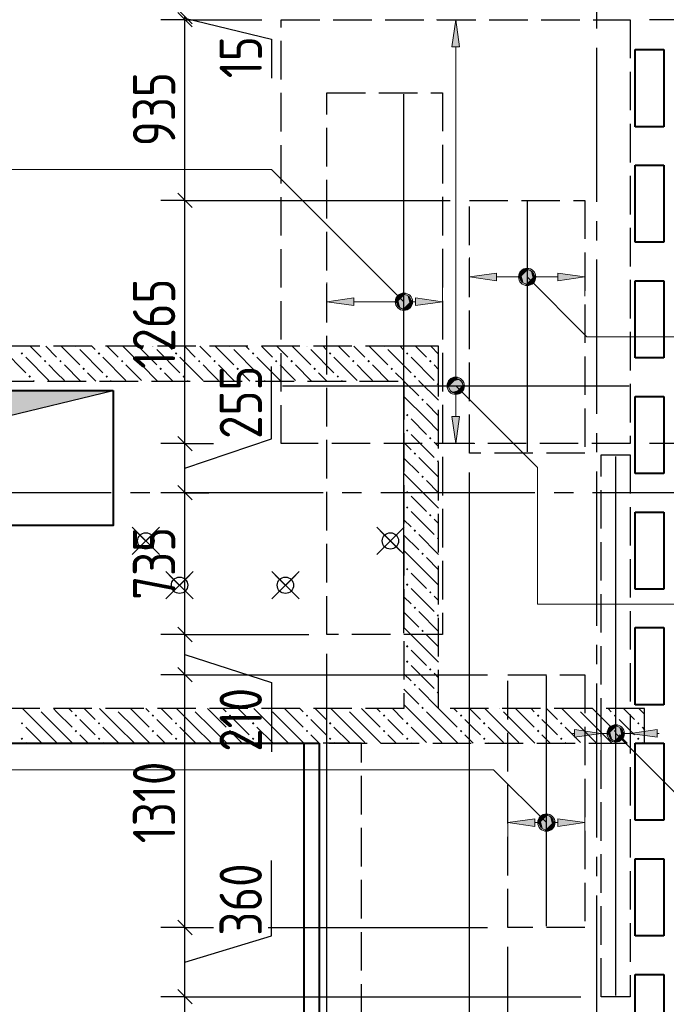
# Model space of a CAD drawing. Header units: millimetres. Extents: x 40580 to 1168286, y -220995 to 81020.
# Tile 191 of 194: x 522224 to 525581, y -95387 to -90277. Entities that reach past the tile are written whole.
import ezdxf

# ---------------------------------------------------------------- set-up
doc = ezdxf.new("R2010")
doc.units = ezdxf.units.MM
for name, pattern in [('______2', [270, 200, -70]), ('______5', [1100, 800, -100, 100, -100]), ('CENTER', [2, 1.25, -0.25, 0.25, -0.25])]:
    doc.linetypes.add(name, pattern=pattern)
for name, color, linetype, lineweight in [('Standard', 7, 'Continuous', 25), ('ДОП Верх по Х', 7, 'Continuous', 25), ('ОСИ', 7, 'CENTER', 15), ('Основная', 7, 'Continuous', 40), ('Позиционная метка номер позиции', 7, 'Continuous', 13), ('Примечания', 7, 'Continuous', 13), ('Размерная линия_ общее', 7, 'Continuous', 25)]:
    doc.layers.add(name, color=color, linetype=linetype, lineweight=lineweight)
for name, color, linetype in [('ЖБ Балка Вышележаща', 7, 'Continuous'), ('Тонкие', 7, 'Continuous'), ('ФВ-2', 7, 'Continuous')]:
    doc.layers.add(name, color=color, linetype=linetype)
doc.layers.add('ЖБ Балка Нижележащая', color=7, linetype='______2', true_color=0x656565)
doc.layers.add('ЖБ Стена верхний уровень', color=7, linetype='______2', true_color=0x656565)
doc.styles.add('GOST 2.304-81', font='txt')

msp = doc.modelspace()

# ---------------------------------------------------------------- hatches: boundary and pattern name
at = {"layer": 'ДОП Верх по Х', "linetype": 'Continuous', "lineweight": 13, "transparency": 33554687}
for points in [[(524507.8, -90417.1), (524487.8, -90277.1), (524467.8, -90417.1)], [(524826.6, -91593), (524840.1, -91644), (524840.1, -91579.5)], [(524840.1, -91579.5), (524858.8, -91649.3), (524858.8, -91574.3)], [(524840.1, -91579.5), (524840.1, -91644), (524858.8, -91649.3)], [(524858.8, -91574.3), (524858.8, -91649.3), (524877.6, -91644)], [(524858.8, -91574.3), (524877.6, -91644), (524877.6, -91579.5)], [(524877.6, -91579.5), (524877.6, -91644), (524891.1, -91630.5)], [(524877.6, -91579.5), (524891.1, -91630.5), (524891.1, -91593)], [(524826.6, -91630.5), (524826.6, -91593), (524821.3, -91611.8)], [(524826.6, -91593), (524826.6, -91630.5), (524840.1, -91644)], [(524891.1, -91593), (524891.1, -91630.5), (524896.3, -91611.8)], [(525018.8, -91631.8), (525158.8, -91611.8), (525018.8, -91591.8)], [(524186.6, -91759.1), (524186.6, -91721.6), (524181.3, -91740.4)], [(524186.6, -91721.6), (524200.1, -91772.6), (524200.1, -91708.1)], [(524186.6, -91721.6), (524186.6, -91759.1), (524200.1, -91772.6)], [(524200.1, -91708.1), (524218.8, -91777.9), (524218.8, -91702.9)], [(524200.1, -91708.1), (524200.1, -91772.6), (524218.8, -91777.9)], [(524218.8, -91702.9), (524218.8, -91777.9), (524237.6, -91772.6)], [(524218.8, -91702.9), (524237.6, -91772.6), (524237.6, -91708.1)], [(524237.6, -91708.1), (524237.6, -91772.6), (524251.1, -91759.1)], [(524237.6, -91708.1), (524251.1, -91759.1), (524251.1, -91721.6)], [(524251.1, -91721.6), (524251.1, -91759.1), (524256.3, -91740.4)], [(524278.8, -91760.4), (524418.8, -91740.4), (524278.8, -91720.4)], [(524455.6, -92158.4), (524520.1, -92158.4), (524506.6, -92144.9)], [(524455.6, -92158.4), (524506.6, -92144.9), (524469.1, -92144.9)], [(524469.1, -92144.9), (524506.6, -92144.9), (524487.8, -92139.6)], [(524450.3, -92177.1), (524525.3, -92177.1), (524520.1, -92158.4)], [(524450.3, -92177.1), (524520.1, -92158.4), (524455.6, -92158.4)], [(524455.6, -92195.9), (524525.3, -92177.1), (524450.3, -92177.1)], [(524455.6, -92195.9), (524520.1, -92195.9), (524525.3, -92177.1)], [(524469.1, -92209.4), (524520.1, -92195.9), (524455.6, -92195.9)], [(524469.1, -92209.4), (524506.6, -92209.4), (524520.1, -92195.9)], [(524506.6, -92209.4), (524469.1, -92209.4), (524487.8, -92214.6)], [(525103.8, -94001.1), (525243.8, -93981.1), (525103.8, -93961.1)], [(525286.6, -93999.8), (525286.6, -93962.3), (525281.3, -93981.1)], [(525286.6, -93962.3), (525300.1, -94013.3), (525300.1, -93948.8)], [(525286.6, -93962.3), (525286.6, -93999.8), (525300.1, -94013.3)], [(525300.1, -93948.8), (525318.8, -94018.6), (525318.8, -93943.6)], [(525300.1, -93948.8), (525300.1, -94013.3), (525318.8, -94018.6)], [(525318.8, -93943.6), (525318.8, -94018.6), (525337.6, -94013.3)], [(525318.8, -93943.6), (525337.6, -94013.3), (525337.6, -93948.8)], [(525337.6, -93948.8), (525337.6, -94013.3), (525351.1, -93999.8)], [(525337.6, -93948.8), (525351.1, -93999.8), (525351.1, -93962.3)], [(525351.1, -93962.3), (525351.1, -93999.8), (525356.3, -93981.1)], [(524926.6, -94462.8), (524926.6, -94425.3), (524921.3, -94444)], [(524926.6, -94425.3), (524940.1, -94476.3), (524940.1, -94411.8)], [(524926.6, -94425.3), (524926.6, -94462.8), (524940.1, -94476.3)], [(524940.1, -94411.8), (524958.8, -94481.5), (524958.8, -94406.5)], [(524940.1, -94411.8), (524940.1, -94476.3), (524958.8, -94481.5)], [(524958.8, -94406.5), (524958.8, -94481.5), (524977.6, -94476.3)], [(524958.8, -94406.5), (524977.6, -94476.3), (524977.6, -94411.8)], [(524977.6, -94411.8), (524977.6, -94476.3), (524991.1, -94462.8)], [(524977.6, -94411.8), (524991.1, -94462.8), (524991.1, -94425.3)], [(524991.1, -94425.3), (524991.1, -94462.8), (524996.3, -94444)], [(525018.8, -94464), (525158.8, -94444), (525018.8, -94424)]]:
    msp.add_hatch(color=7, dxfattribs=at).paths.add_polyline_path(points)
for points in [[(524698.8, -91631.8), (524558.8, -91611.8), (524698.8, -91591.8)], [(523958.8, -91760.4), (523818.8, -91740.4), (523958.8, -91720.4)], [(524507.8, -92337.1), (524487.8, -92477.1), (524467.8, -92337.1)], [(525533.8, -94001.1), (525393.8, -93981.1), (525533.8, -93961.1)], [(524898.8, -94464), (524758.8, -94444), (524898.8, -94424)]]:
    msp.add_hatch(color=7, dxfattribs=at).paths.add_polyline_path(points, flags=16)
at = {"layer": 'ЖБ Стена верхний уровень', "linetype": 'Continuous', "lineweight": -3, "transparency": 33554687}
for points in [[(522519.1, -91972.1), (522515.8, -91975.5), (522512.4, -91972.1)], [(522919.1, -91972.1), (522915.8, -91975.5), (522912.4, -91972.1)], [(523319.1, -91972.1), (523315.8, -91975.5), (523312.4, -91972.1)], [(523719.1, -91972.1), (523715.8, -91975.5), (523712.4, -91972.1)], [(524119.1, -91972.1), (524115.8, -91975.5), (524112.4, -91972.1)], [(522229.3, -92009), (522235.8, -92002.5), (522242.3, -92009), (522235.8, -92015.5)], [(522349.3, -92049), (522355.8, -92042.5), (522362.3, -92049), (522355.8, -92055.5)], [(522429.3, -92049), (522435.8, -92042.5), (522442.3, -92049), (522435.8, -92055.5)], [(522629.3, -92009), (522635.8, -92002.5), (522642.3, -92009), (522635.8, -92015.5)], [(522749.3, -92049), (522755.8, -92042.5), (522762.3, -92049), (522755.8, -92055.5)], [(522829.3, -92049), (522835.8, -92042.5), (522842.3, -92049), (522835.8, -92055.5)], [(523029.3, -92009), (523035.8, -92002.5), (523042.3, -92009), (523035.8, -92015.5)], [(523149.3, -92049), (523155.8, -92042.5), (523162.3, -92049), (523155.8, -92055.5)], [(523229.3, -92049), (523235.8, -92042.5), (523242.3, -92049), (523235.8, -92055.5)], [(523429.3, -92009), (523435.8, -92002.5), (523442.3, -92009), (523435.8, -92015.5)], [(523549.3, -92049), (523555.8, -92042.5), (523562.3, -92049), (523555.8, -92055.5)], [(523629.3, -92049), (523635.8, -92042.5), (523642.3, -92049), (523635.8, -92055.5)], [(523829.3, -92009), (523835.8, -92002.5), (523842.3, -92009), (523835.8, -92015.5)], [(523949.3, -92049), (523955.8, -92042.5), (523962.3, -92049), (523955.8, -92055.5)], [(524029.3, -92049), (524035.8, -92042.5), (524042.3, -92049), (524035.8, -92055.5)], [(524229.3, -92009), (524235.8, -92002.5), (524242.3, -92009), (524235.8, -92015.5)], [(524349.3, -92049), (524355.8, -92042.5), (524362.3, -92049), (524355.8, -92055.5)], [(522549.3, -92089), (522555.8, -92082.5), (522562.3, -92089), (522555.8, -92095.5)], [(522949.3, -92089), (522955.8, -92082.5), (522962.3, -92089), (522955.8, -92095.5)], [(523349.3, -92089), (523355.8, -92082.5), (523362.3, -92089), (523355.8, -92095.5)], [(523749.3, -92089), (523755.8, -92082.5), (523762.3, -92089), (523755.8, -92095.5)], [(524149.3, -92089), (524155.8, -92082.5), (524162.3, -92089), (524155.8, -92095.5)], [(522269.3, -92129), (522275.8, -92122.5), (522282.3, -92129), (522275.8, -92135.5)], [(522669.3, -92129), (522675.8, -92122.5), (522682.3, -92129), (522675.8, -92135.5)], [(523069.3, -92129), (523075.8, -92122.5), (523082.3, -92129), (523075.8, -92135.5)], [(523469.3, -92129), (523475.8, -92122.5), (523482.3, -92129), (523475.8, -92135.5)], [(523869.3, -92129), (523875.8, -92122.5), (523882.3, -92129), (523875.8, -92135.5)], [(524269.3, -92129), (524275.8, -92122.5), (524282.3, -92129), (524275.8, -92135.5)], [(524389.3, -92169), (524395.8, -92162.5), (524398.8, -92165.5), (524398.8, -92172.4), (524395.8, -92175.5)], [(524309.3, -92249), (524315.8, -92242.5), (524322.3, -92249), (524315.8, -92255.5)], [(524229.3, -92329), (524235.8, -92322.5), (524242.3, -92329), (524235.8, -92335.5)], [(524229.3, -92409), (524235.8, -92402.5), (524242.3, -92409), (524235.8, -92415.5)], [(524349.3, -92449), (524355.8, -92442.5), (524362.3, -92449), (524355.8, -92455.5)], [(524269.3, -92529), (524275.8, -92522.5), (524282.3, -92529), (524275.8, -92535.5)], [(524389.3, -92569), (524395.8, -92562.5), (524398.8, -92565.5), (524398.8, -92572.4), (524395.8, -92575.5)], [(524309.3, -92649), (524315.8, -92642.5), (524322.3, -92649), (524315.8, -92655.5)], [(524229.3, -92729), (524235.8, -92722.5), (524242.3, -92729), (524235.8, -92735.5)], [(524229.3, -92809), (524235.8, -92802.5), (524242.3, -92809), (524235.8, -92815.5)], [(524349.3, -92849), (524355.8, -92842.5), (524362.3, -92849), (524355.8, -92855.5)], [(524269.3, -92929), (524275.8, -92922.5), (524282.3, -92929), (524275.8, -92935.5)], [(524389.3, -92969), (524395.8, -92962.5), (524398.8, -92965.5), (524398.8, -92972.4), (524395.8, -92975.5)], [(524309.3, -93049), (524315.8, -93042.5), (524322.3, -93049), (524315.8, -93055.5)], [(524229.3, -93129), (524235.8, -93122.5), (524242.3, -93129), (524235.8, -93135.5)], [(524229.3, -93209), (524235.8, -93202.5), (524242.3, -93209), (524235.8, -93215.5)], [(524349.3, -93249), (524355.8, -93242.5), (524362.3, -93249), (524355.8, -93255.5)], [(524269.3, -93329), (524275.8, -93322.5), (524282.3, -93329), (524275.8, -93335.5)], [(524389.3, -93369), (524395.8, -93362.5), (524398.8, -93365.5), (524398.8, -93372.4), (524395.8, -93375.5)], [(524309.3, -93449), (524315.8, -93442.5), (524322.3, -93449), (524315.8, -93455.5)], [(524229.3, -93529), (524235.8, -93522.5), (524242.3, -93529), (524235.8, -93535.5)], [(524229.3, -93609), (524235.8, -93602.5), (524242.3, -93609), (524235.8, -93615.5)], [(524349.3, -93649), (524355.8, -93642.5), (524362.3, -93649), (524355.8, -93655.5)], [(524269.3, -93729), (524275.8, -93722.5), (524282.3, -93729), (524275.8, -93735.5)], [(524389.3, -93769), (524395.8, -93762.5), (524398.8, -93765.5), (524398.8, -93772.4), (524395.8, -93775.5)], [(522319.1, -93852.1), (522315.8, -93855.5), (522312.4, -93852.1)], [(522509.3, -93889), (522515.8, -93882.5), (522522.3, -93889), (522515.8, -93895.5)], [(522719.1, -93852.1), (522715.8, -93855.5), (522712.4, -93852.1)], [(522909.3, -93889), (522915.8, -93882.5), (522922.3, -93889), (522915.8, -93895.5)], [(523119.1, -93852.1), (523115.8, -93855.5), (523112.4, -93852.1)], [(523309.3, -93889), (523315.8, -93882.5), (523322.3, -93889), (523315.8, -93895.5)], [(523519.1, -93852.1), (523515.8, -93855.5), (523512.4, -93852.1)], [(523709.3, -93889), (523715.8, -93882.5), (523722.3, -93889), (523715.8, -93895.5)], [(523919.1, -93852.1), (523915.8, -93855.5), (523912.4, -93852.1)], [(524109.3, -93889), (524115.8, -93882.5), (524122.3, -93889), (524115.8, -93895.5)], [(524309.3, -93849), (524315.8, -93842.5), (524322.3, -93849), (524319.1, -93852.1), (524312.4, -93852.1)], [(524319.1, -93852.1), (524315.8, -93855.5), (524312.4, -93852.1)], [(524509.3, -93889), (524515.8, -93882.5), (524522.3, -93889), (524515.8, -93895.5)], [(524719.1, -93852.1), (524715.8, -93855.5), (524712.4, -93852.1)], [(524909.3, -93889), (524915.8, -93882.5), (524922.3, -93889), (524915.8, -93895.5)], [(525119.1, -93852.1), (525115.8, -93855.5), (525112.4, -93852.1)], [(525309.3, -93889), (525315.8, -93882.5), (525322.3, -93889), (525315.8, -93895.5)], [(522229.3, -93929), (522235.8, -93922.5), (522242.3, -93929), (522235.8, -93935.5)], [(522629.3, -93929), (522635.8, -93922.5), (522642.3, -93929), (522635.8, -93935.5)], [(523029.3, -93929), (523035.8, -93922.5), (523042.3, -93929), (523035.8, -93935.5)], [(523429.3, -93929), (523435.8, -93922.5), (523442.3, -93929), (523435.8, -93935.5)], [(523829.3, -93929), (523835.8, -93922.5), (523842.3, -93929), (523835.8, -93935.5)], [(524229.3, -93929), (524235.8, -93922.5), (524242.3, -93929), (524235.8, -93935.5)], [(524629.3, -93929), (524635.8, -93922.5), (524642.3, -93929), (524635.8, -93935.5)], [(525029.3, -93929), (525035.8, -93922.5), (525042.3, -93929), (525035.8, -93935.5)], [(525429.3, -93929), (525435.8, -93922.5), (525442.3, -93929), (525435.8, -93935.5)], [(522509.3, -93969), (522515.8, -93962.5), (522522.3, -93969), (522515.8, -93975.5)], [(522909.3, -93969), (522915.8, -93962.5), (522922.3, -93969), (522915.8, -93975.5)], [(523309.3, -93969), (523315.8, -93962.5), (523322.3, -93969), (523315.8, -93975.5)], [(523709.3, -93969), (523715.8, -93962.5), (523722.3, -93969), (523715.8, -93975.5)], [(524109.3, -93969), (524115.8, -93962.5), (524122.3, -93969), (524115.8, -93975.5)], [(524509.3, -93969), (524515.8, -93962.5), (524522.3, -93969), (524515.8, -93975.5)], [(524909.3, -93969), (524915.8, -93962.5), (524922.3, -93969), (524915.8, -93975.5)], [(525309.3, -93969), (525315.8, -93962.5), (525322.3, -93969), (525315.8, -93975.5)], [(522229.3, -94009), (522235.8, -94002.5), (522242.3, -94009), (522235.8, -94015.5)], [(522629.3, -94009), (522635.8, -94002.5), (522642.3, -94009), (522635.8, -94015.5)], [(523029.3, -94009), (523035.8, -94002.5), (523042.3, -94009), (523035.8, -94015.5)], [(523429.3, -94009), (523435.8, -94002.5), (523442.3, -94009), (523435.8, -94015.5)], [(523829.3, -94009), (523835.8, -94002.5), (523842.3, -94009), (523835.8, -94015.5)], [(524229.3, -94009), (524235.8, -94002.5), (524242.3, -94009), (524235.8, -94015.5)], [(524629.3, -94009), (524635.8, -94002.5), (524642.3, -94009), (524635.8, -94015.5)], [(525029.3, -94009), (525035.8, -94002.5), (525042.3, -94009), (525035.8, -94015.5)], [(525429.3, -94009), (525435.8, -94002.5), (525442.3, -94009), (525435.8, -94015.5)]]:
    msp.add_hatch(color=7, dxfattribs=at).paths.add_polyline_path(points, flags=16)
at = {"layer": 'Позиционная метка номер позиции', "linetype": 'Continuous', "lineweight": 13, "transparency": 33554687}
for points in [[(524815.5, -91600.3), (524847.4, -91568.5), (524827, -91579.9)], [(524847.4, -91568.5), (524815.5, -91600.3), (524815.5, -91623.2)], [(524847.4, -91568.5), (524815.5, -91623.2), (524870.3, -91568.5)], [(524870.3, -91568.5), (524815.5, -91623.2), (524827, -91643.6)], [(524870.3, -91568.5), (524827, -91643.6), (524890.6, -91579.9)], [(524890.6, -91579.9), (524827, -91643.6), (524847.4, -91655)], [(524890.6, -91579.9), (524847.4, -91655), (524902.1, -91600.3)], [(524902.1, -91600.3), (524847.4, -91655), (524870.3, -91655)], [(524902.1, -91600.3), (524870.3, -91655), (524902.1, -91623.2)], [(524902.1, -91623.2), (524870.3, -91655), (524890.6, -91643.6)], [(524187, -91772.2), (524230.3, -91697.1), (524175.5, -91751.8)], [(524175.5, -91751.8), (524230.3, -91697.1), (524207.4, -91697.1)], [(524175.5, -91751.8), (524207.4, -91697.1), (524175.5, -91728.9)], [(524175.5, -91728.9), (524207.4, -91697.1), (524187, -91708.5)], [(524187, -91772.2), (524250.6, -91708.5), (524230.3, -91697.1)], [(524207.4, -91783.6), (524250.6, -91708.5), (524187, -91772.2)], [(524207.4, -91783.6), (524262.1, -91728.9), (524250.6, -91708.5)], [(524230.3, -91783.6), (524262.1, -91728.9), (524207.4, -91783.6)], [(524230.3, -91783.6), (524262.1, -91751.8), (524262.1, -91728.9)], [(524262.1, -91751.8), (524230.3, -91783.6), (524250.6, -91772.2)], [(524444.5, -92165.7), (524476.4, -92133.9), (524456, -92145.3)], [(524476.4, -92133.9), (524444.5, -92165.7), (524444.5, -92188.6)], [(524476.4, -92133.9), (524444.5, -92188.6), (524499.3, -92133.9)], [(524499.3, -92133.9), (524444.5, -92188.6), (524456, -92208.9)], [(524499.3, -92133.9), (524456, -92208.9), (524519.6, -92145.3)], [(524519.6, -92145.3), (524456, -92208.9), (524476.4, -92220.4)], [(524519.6, -92145.3), (524476.4, -92220.4), (524531.1, -92165.7)], [(524531.1, -92165.7), (524476.4, -92220.4), (524499.3, -92220.4)], [(524531.1, -92165.7), (524499.3, -92220.4), (524531.1, -92188.6)], [(524531.1, -92188.6), (524499.3, -92220.4), (524519.6, -92208.9)], [(525275.5, -93969.6), (525307.4, -93937.8), (525287, -93949.2)], [(525307.4, -93937.8), (525275.5, -93969.6), (525275.5, -93992.5)], [(525307.4, -93937.8), (525275.5, -93992.5), (525330.3, -93937.8)], [(525330.3, -93937.8), (525275.5, -93992.5), (525287, -94012.9)], [(525330.3, -93937.8), (525287, -94012.9), (525350.6, -93949.2)], [(525350.6, -93949.2), (525287, -94012.9), (525307.4, -94024.3)], [(525350.6, -93949.2), (525307.4, -94024.3), (525362.1, -93969.6)], [(525362.1, -93969.6), (525307.4, -94024.3), (525330.3, -94024.3)], [(525362.1, -93969.6), (525330.3, -94024.3), (525362.1, -93992.5)], [(525362.1, -93992.5), (525330.3, -94024.3), (525350.6, -94012.9)], [(524927, -94475.8), (524970.3, -94400.7), (524915.5, -94455.5)], [(524915.5, -94455.5), (524970.3, -94400.7), (524947.4, -94400.7)], [(524915.5, -94455.5), (524947.4, -94400.7), (524915.5, -94432.6)], [(524915.5, -94432.6), (524947.4, -94400.7), (524927, -94412.2)], [(524927, -94475.8), (524990.6, -94412.2), (524970.3, -94400.7)], [(524947.4, -94487.3), (524990.6, -94412.2), (524927, -94475.8)], [(524947.4, -94487.3), (525002.1, -94432.6), (524990.6, -94412.2)], [(524970.3, -94487.3), (525002.1, -94432.6), (524947.4, -94487.3)], [(524970.3, -94487.3), (525002.1, -94455.5), (525002.1, -94432.6)], [(525002.1, -94455.5), (524970.3, -94487.3), (524990.6, -94475.8)]]:
    msp.add_hatch(color=7, dxfattribs=at).paths.add_polyline_path(points)
at = {"layer": 'ФВ-2'}
h = msp.add_hatch(color=256, dxfattribs=at)
h.dxf.hatch_style = 1
h.paths.add_polyline_path([(522318, -92296.2), (521927.2, -92390.3), (521608.8, -92902.1), (521608.8, -92222.1)])
h.paths.add_polyline_path([(522318, -92296.2), (521608.8, -92222.1), (521608.8, -92202.1), (522708.8, -92202.1)])

# ---------------------------------------------------------------- linework, layer by layer
for centre in [(522878.8, -92982), (524148.8, -92982.2), (523053.8, -93212.1), (523603.8, -93212.1)]:
    msp.add_circle(centre, 42.5)
at = {"layer": 'Standard', "color": 7, "linetype": 'Continuous', "lineweight": 25, "transparency": 33554687}
for p, q in [((523119.3, -90298.6), (523044.3, -90223.6)), ((523119.3, -90314.6), (523044.3, -90239.6)), ((523119.3, -91251.9), (523044.3, -91176.9)), ((523119.3, -92514.6), (523044.3, -92439.6)), ((523119.3, -92769.6), (523044.3, -92694.6)), ((523119.3, -93505.6), (523044.3, -93430.6)), ((523119.3, -93713.9), (523044.3, -93638.9)), ((523119.3, -95025.9), (523044.3, -94950.9)), ((523119.3, -95385.6), (523044.3, -95310.6))]:
    msp.add_line(p, q, dxfattribs=at)
at = {"layer": 'Standard', "color": 251, "linetype": 'Continuous', "lineweight": -3, "true_color": 0x656565, "transparency": 33554687}
for p, q in [((523081.8, -90277.1), (522956.8, -90277.1)), ((523081.8, -90277.1), (523206.8, -90277.1)), ((523081.8, -91214.4), (522956.8, -91214.4)), ((523081.8, -91214.4), (523206.8, -91214.4)), ((523081.8, -92477.1), (522956.8, -92477.1)), ((523081.8, -92477.1), (523206.8, -92477.1)), ((523081.8, -92477.1), (523230, -92477.1)), ((523081.8, -92732.1), (522956.8, -92732.1)), ((523081.8, -92732.1), (523206.8, -92732.1)), ((523081.8, -92732.1), (523081.8, -92732.1)), ((523081.8, -93468.1), (522956.8, -93468.1)), ((523081.8, -93468.1), (523206.8, -93468.1)), ((523818.8, -97572.1), (523818.8, -93568.1)), ((523081.8, -93676.4), (522956.8, -93676.4)), ((523081.8, -93676.4), (523206.8, -93676.4)), ((523081.8, -94988.4), (522956.8, -94988.4)), ((523081.8, -94988.4), (523206.8, -94988.4)), ((523514.8, -94988.4), (524652.8, -94988.4)), ((523081.8, -95348.1), (522956.8, -95348.1)), ((523081.8, -95348.1), (523206.8, -95348.1))]:
    msp.add_line(p, q, dxfattribs=at)
at = {"layer": 'Standard', "color": 7, "linetype": 'Continuous', "lineweight": -3, "transparency": 33554687}
for p, q in [((523081.8, -90277.1), (523081.8, -90261.1)), ((523081.8, -90269.1), (523531.9, -90377.1)), ((523081.8, -91214.4), (523081.8, -90277.1)), ((523531.9, -90377.1), (523531.9, -90580.4)), ((523081.8, -92477.1), (523081.8, -91214.4)), ((523531.8, -92452.3), (523531.8, -92077.1)), ((523081.8, -92604.6), (523531.8, -92452.3)), ((523081.8, -92732.1), (523081.8, -92477.1)), ((523081.8, -93468.1), (523081.8, -92732.1)), ((523081.8, -93676.4), (523081.8, -93468.1)), ((523081.8, -93572.3), (523531.9, -93716.4)), ((523081.8, -94988.4), (523081.8, -93676.4)), ((523531.9, -93716.4), (523531.9, -94076.1)), ((523531.8, -95031.1), (523531.8, -94640.1)), ((523081.8, -95348.1), (523081.8, -94988.4)), ((523081.8, -95168.3), (523531.8, -95031.1)), ((523081.8, -95430.1), (523081.8, -95348.1))]:
    msp.add_line(p, q, dxfattribs=at)
at = {"layer": 'Standard', "color": 251, "linetype": 'Continuous', "lineweight": -3, "true_color": 0x656565, "transparency": 33554687}
for points in [[(523081.8, -90277.1), (523419.2, -90277.1), (523419.2, -90277.1), (523451.3, -90277.1), (523451.3, -90277.1), (523481.8, -90277.1)], [(527468.8, -90277.1), (527451.8, -90277.1), (527451.8, -90277.1), (527451.8, -90277.1), (527451.8, -90277.1), (525493.8, -90277.1)], [(523081.8, -91214.4), (523364.2, -91214.4), (523364.2, -91214.4), (523391.4, -91214.4), (523391.4, -91214.4), (523467.5, -91214.4), (523467.5, -91214.4), (524458.8, -91214.4)], [(527468.8, -92477.1), (527451.8, -92477.1), (527451.8, -92477.1), (527451.8, -92477.1), (527451.8, -92477.1), (527451.8, -92477.1), (527451.8, -92477.1), (525493.8, -92477.1)], [(524558.8, -97572.1), (524558.8, -97555.1), (524558.8, -97555.1), (524558.8, -97484.9), (524558.8, -97484.9), (524558.8, -97450.8), (524558.8, -97450.8), (524558.8, -97312.1), (524558.8, -97312.1), (524558.8, -97225.3), (524558.8, -97225.3), (524558.8, -92626.4)], [(523081.8, -93468.1), (523232.2, -93468.1), (523232.2, -93468.1), (523247.4, -93468.1), (523247.4, -93468.1), (523289.9, -93468.1), (523289.9, -93468.1), (523399.6, -93468.1), (523399.6, -93468.1), (523725.8, -93468.1)], [(523081.8, -93676.4), (523220, -93676.4), (523220, -93676.4), (523234, -93676.4), (523234, -93676.4), (523273.5, -93676.4), (523273.5, -93676.4), (523375.2, -93676.4), (523375.2, -93676.4), (524652.8, -93676.4)], [(523081.8, -94988.4), (523143.1, -94988.4), (523143.1, -94988.4), (523150.2, -94988.4), (523150.2, -94988.4), (523170.1, -94988.4), (523170.1, -94988.4), (523221.4, -94988.4), (523221.4, -94988.4), (523230, -94988.4)], [(524758.8, -97572.1), (524758.8, -97555.1), (524758.8, -97555.1), (524758.8, -97461.7), (524758.8, -97461.7), (524758.8, -97416.3), (524758.8, -97416.3), (524758.8, -97232), (524758.8, -97232), (524758.8, -97116.5), (524758.8, -97116.5), (524758.8, -95088.4)], [(523081.8, -95348.1), (523122, -95348.1), (523122, -95348.1), (523127.2, -95348.1), (523127.2, -95348.1), (523141.7, -95348.1), (523141.7, -95348.1), (523179.2, -95348.1), (523179.2, -95348.1), (523263.1, -95348.1), (523263.1, -95348.1), (523413.4, -95348.1), (523413.4, -95348.1), (525136.8, -95348.1)]]:
    msp.add_lwpolyline(points, dxfattribs=at)
at = {"layer": 'ДОП Верх по Х', "color": 251, "linetype": 'Continuous', "lineweight": 13, "true_color": 0x494949, "transparency": 33554687}
for p, q in [((524487.8, -90277.1), (524387.8, -90277.1)), ((524487.8, -90277.1), (524467.8, -90417.1)), ((524507.8, -90417.1), (524487.8, -90277.1)), ((524487.8, -90277.1), (524587.8, -90277.1)), ((524487.8, -90277.1), (524487.8, -90277.1)), ((524467.8, -90417.1), (524507.8, -90417.1)), ((524487.8, -92147.1), (524487.8, -90417.1)), ((524558.8, -91611.8), (524558.8, -91511.8)), ((525158.8, -91611.8), (525158.8, -91511.8)), ((524858.8, -91574.3), (524858.8, -91574.3)), ((524558.8, -91611.8), (524698.8, -91591.8)), ((524698.8, -91631.8), (524558.8, -91611.8)), ((524558.8, -91611.8), (524558.8, -91711.8)), ((524558.8, -91611.8), (524558.8, -91611.8)), ((524698.8, -91591.8), (524698.8, -91631.8)), ((524698.8, -91611.8), (524828.8, -91611.8)), ((524888.8, -91611.8), (525018.8, -91611.8)), ((525158.8, -91611.8), (525018.8, -91591.8)), ((525018.8, -91591.8), (525018.8, -91631.8)), ((525018.8, -91631.8), (525158.8, -91611.8)), ((525158.8, -91611.8), (525158.8, -91711.8)), ((525158.8, -91611.8), (525158.8, -91611.8)), ((523818.8, -91740.4), (523818.8, -91640.4)), ((524418.8, -91740.4), (524418.8, -91640.4)), ((524858.8, -91649.3), (524858.8, -91649.3)), ((523818.8, -91740.4), (523958.8, -91720.4)), ((523958.8, -91720.4), (523958.8, -91760.4)), ((524218.8, -91702.9), (524218.8, -91702.9)), ((524418.8, -91740.4), (524278.8, -91720.4)), ((524278.8, -91720.4), (524278.8, -91760.4)), ((523958.8, -91760.4), (523818.8, -91740.4)), ((523818.8, -91740.4), (523818.8, -91840.4)), ((523818.8, -91740.4), (523818.8, -91740.4)), ((523958.8, -91740.4), (524188.8, -91740.4)), ((524218.8, -91777.9), (524218.8, -91777.9)), ((524248.8, -91740.4), (524278.8, -91740.4)), ((524278.8, -91760.4), (524418.8, -91740.4)), ((524418.8, -91740.4), (524418.8, -91840.4)), ((524418.8, -91740.4), (524418.8, -91740.4)), ((524450.3, -92177.1), (524450.3, -92177.1)), ((524525.3, -92177.1), (524525.3, -92177.1)), ((524487.8, -92337.1), (524487.8, -92207.1)), ((524487.8, -92477.1), (524467.8, -92337.1)), ((524467.8, -92337.1), (524507.8, -92337.1)), ((524507.8, -92337.1), (524487.8, -92477.1)), ((524487.8, -92477.1), (524387.8, -92477.1)), ((524487.8, -92477.1), (524587.8, -92477.1)), ((524487.8, -92477.1), (524487.8, -92477.1)), ((525243.8, -93981.1), (525243.8, -93881.1)), ((525393.8, -93981.1), (525393.8, -93881.1)), ((525103.8, -93981.1), (525093.8, -93981.1)), ((525243.8, -93981.1), (525103.8, -93961.1)), ((525103.8, -93961.1), (525103.8, -94001.1)), ((525103.8, -94001.1), (525243.8, -93981.1)), ((525243.8, -93981.1), (525243.8, -94081.1)), ((525243.8, -93981.1), (525288.8, -93981.1)), ((525318.8, -93943.6), (525318.8, -93943.6)), ((525348.8, -93981.1), (525393.8, -93981.1)), ((525393.8, -93981.1), (525533.8, -93961.1)), ((525533.8, -94001.1), (525393.8, -93981.1)), ((525393.8, -93981.1), (525393.8, -94081.1)), ((525533.8, -93961.1), (525533.8, -94001.1)), ((525533.8, -93981.1), (525543.8, -93981.1)), ((525318.8, -94018.6), (525318.8, -94018.6)), ((524758.8, -94444), (524758.8, -94344)), ((525158.8, -94444), (525158.8, -94344)), ((524758.8, -94444), (524898.8, -94424)), ((524898.8, -94464), (524758.8, -94444)), ((524758.8, -94444), (524758.8, -94544)), ((524758.8, -94444), (524758.8, -94444)), ((524898.8, -94424), (524898.8, -94464)), ((524898.8, -94444), (524928.8, -94444)), ((524958.8, -94406.5), (524958.8, -94406.5)), ((524988.8, -94444), (525018.8, -94444)), ((525158.8, -94444), (525018.8, -94424)), ((525018.8, -94424), (525018.8, -94464)), ((525018.8, -94464), (525158.8, -94444)), ((525158.8, -94444), (525158.8, -94544)), ((525158.8, -94444), (525158.8, -94444)), ((524958.8, -94481.5), (524958.8, -94481.5))]:
    msp.add_line(p, q, dxfattribs=at)
at = {"layer": 'ДОП Верх по Х', "color": 7, "linetype": 'Continuous', "lineweight": 25, "transparency": 33554687}
for p, q in [((524218.8, -93461.1), (524218.8, -90663.1)), ((524858.8, -91220.4), (524858.8, -92520.4)), ((523587.8, -92177.1), (525387.8, -92177.1)), ((525318.8, -95341.1), (525318.8, -92543.1)), ((524958.8, -94982.4), (524958.8, -93682.4))]:
    msp.add_line(p, q, dxfattribs=at)
at = {"layer": 'ДОП Верх по Х', "color": 251, "linetype": 'Continuous', "lineweight": 13, "true_color": 0x494949, "transparency": 33554687}
for centre in [(524858.8, -91611.8), (524218.8, -91740.4), (524487.8, -92177.1), (525318.8, -93981.1), (524958.8, -94444)]:
    msp.add_circle(centre, 37.5, dxfattribs=at)
at = {"layer": 'ЖБ Балка Вышележаща', "color": 7, "linetype": 'Continuous', "lineweight": -3, "transparency": 33554687}
msp.add_line((523778.8, -94032.1), (523698.8, -94032.1), dxfattribs=at)
at = {"layer": 'ЖБ Балка Нижележащая', "color": 251, "linetype": '______2', "lineweight": -3, "true_color": 0x656565, "transparency": 33554687}
for p, q in [((523998.8, -94032.1), (523778.8, -94032.1)), ((523998.8, -96562.1), (523998.8, -94032.1))]:
    msp.add_line(p, q, dxfattribs=at)
at = {"layer": 'ЖБ Стена верхний уровень', "color": 251, "linetype": '______2', "lineweight": -3, "true_color": 0x656565, "transparency": 33554687}
for p, q in [((524218.8, -91972.1), (519818.8, -91972.1)), ((524398.8, -91972.1), (524218.8, -91972.1)), ((524398.8, -92152.1), (524398.8, -91972.1)), ((521558.8, -92152.1), (524218.8, -92152.1)), ((524218.8, -92152.1), (524218.8, -93852.1)), ((524398.8, -93852.1), (524398.8, -92152.1)), ((524218.8, -93852.1), (521558.8, -93852.1)), ((525468.8, -93852.1), (524398.8, -93852.1)), ((525468.8, -94032.1), (525468.8, -93852.1)), ((520318.8, -94032.1), (525468.8, -94032.1))]:
    msp.add_line(p, q, dxfattribs=at)
at = {"layer": 'ЖБ Стена верхний уровень', "color": 9, "linetype": 'Continuous', "lineweight": -3, "true_color": 0xc7c7c7, "transparency": 33554687}
for p, q in [((522135.8, -91989), (522255.8, -92109)), ((522278.9, -91972.1), (522335.8, -92029)), ((522358.9, -91972.1), (522415.8, -92029)), ((522438.9, -91972.1), (522535.8, -92069)), ((522535.8, -91989), (522655.8, -92109)), ((522615.8, -91989), (522598.9, -91972.1)), ((522678.9, -91972.1), (522735.8, -92029)), ((522758.9, -91972.1), (522815.8, -92029)), ((522838.9, -91972.1), (522935.8, -92069)), ((522935.8, -91989), (523055.8, -92109)), ((523015.8, -91989), (522998.9, -91972.1)), ((523078.9, -91972.1), (523135.8, -92029)), ((523158.9, -91972.1), (523215.8, -92029)), ((523238.9, -91972.1), (523335.8, -92069)), ((523335.8, -91989), (523455.8, -92109)), ((523415.8, -91989), (523398.9, -91972.1)), ((523478.9, -91972.1), (523535.8, -92029)), ((523558.9, -91972.1), (523615.8, -92029)), ((523638.9, -91972.1), (523735.8, -92069)), ((523735.8, -91989), (523855.8, -92109)), ((523815.8, -91989), (523798.9, -91972.1)), ((523878.9, -91972.1), (523935.8, -92029)), ((523958.9, -91972.1), (524015.8, -92029)), ((524038.9, -91972.1), (524135.8, -92069)), ((524135.8, -91989), (524218.8, -92072)), ((524215.8, -91989), (524198.9, -91972.1)), ((524278.9, -91972.1), (524335.8, -92029)), ((524358.9, -91972.1), (524398.8, -92012)), ((522255.8, -92029), (522375.8, -92149)), ((522655.8, -92029), (522775.8, -92149)), ((523055.8, -92029), (523175.8, -92149)), ((523455.8, -92029), (523575.8, -92149)), ((523855.8, -92029), (523975.8, -92149)), ((524255.8, -92029), (524375.8, -92149)), ((522415.8, -92109), (522375.8, -92069)), ((522455.8, -92069), (522538.9, -92152.1)), ((522815.8, -92109), (522775.8, -92069)), ((522855.8, -92069), (522938.9, -92152.1)), ((523215.8, -92109), (523175.8, -92069)), ((523255.8, -92069), (523338.9, -92152.1)), ((523615.8, -92109), (523575.8, -92069)), ((523655.8, -92069), (523738.9, -92152.1)), ((524015.8, -92109), (523975.8, -92069)), ((524055.8, -92069), (524138.9, -92152.1)), ((524218.8, -92072), (524255.8, -92109)), ((524398.8, -92092), (524375.8, -92069)), ((522455.8, -92149), (522415.8, -92109)), ((522575.8, -92109), (522618.9, -92152.1)), ((522855.8, -92149), (522815.8, -92109)), ((522975.8, -92109), (523018.9, -92152.1)), ((523255.8, -92149), (523215.8, -92109)), ((523375.8, -92109), (523418.9, -92152.1)), ((523655.8, -92149), (523615.8, -92109)), ((523775.8, -92109), (523818.9, -92152.1)), ((524055.8, -92149), (524015.8, -92109)), ((524175.8, -92109), (524218.8, -92152)), ((522298.9, -92152.1), (522295.8, -92149)), ((522698.9, -92152.1), (522695.8, -92149)), ((523098.9, -92152.1), (523095.8, -92149)), ((523498.9, -92152.1), (523495.8, -92149)), ((523898.9, -92152.1), (523895.8, -92149)), ((524218.8, -92152), (524218.9, -92152.1)), ((524218.9, -92152.1), (524295.8, -92229)), ((524298.9, -92152.1), (524295.8, -92149)), ((524398.8, -92252), (524298.9, -92152.1)), ((524335.8, -92349), (524218.8, -92232)), ((524335.8, -92269), (524398.8, -92332)), ((524255.8, -92349), (524335.8, -92429)), ((524335.8, -92349), (524398.8, -92412)), ((524255.8, -92429), (524375.8, -92549)), ((524218.8, -92472), (524255.8, -92509)), ((524398.8, -92492), (524375.8, -92469)), ((524218.8, -92552), (524295.8, -92629)), ((524398.8, -92652), (524295.8, -92549)), ((524335.8, -92749), (524218.8, -92632)), ((524335.8, -92669), (524398.8, -92732)), ((524255.8, -92749), (524335.8, -92829)), ((524335.8, -92749), (524398.8, -92812)), ((524255.8, -92829), (524375.8, -92949)), ((524218.8, -92872), (524255.8, -92909)), ((524398.8, -92892), (524375.8, -92869)), ((524218.8, -92952), (524295.8, -93029)), ((524398.8, -93052), (524295.8, -92949)), ((524335.8, -93149), (524218.8, -93032)), ((524335.8, -93069), (524398.8, -93132)), ((524255.8, -93149), (524335.8, -93229)), ((524335.8, -93149), (524398.8, -93212)), ((524255.8, -93229), (524375.8, -93349)), ((524398.8, -93292), (524375.8, -93269)), ((524218.8, -93272), (524255.8, -93309)), ((524218.8, -93352), (524295.8, -93429)), ((524398.8, -93452), (524295.8, -93349)), ((524335.8, -93549), (524218.8, -93432)), ((524335.8, -93469), (524398.8, -93532)), ((524255.8, -93549), (524335.8, -93629)), ((524335.8, -93549), (524398.8, -93612)), ((524218.8, -93672), (524255.8, -93709)), ((524255.8, -93629), (524375.8, -93749)), ((524398.8, -93692), (524375.8, -93669)), ((524218.8, -93752), (524295.8, -93829)), ((524398.8, -93852), (524295.8, -93749)), ((524238.9, -93852.1), (524218.8, -93832)), ((522335.8, -93949), (522238.9, -93852.1)), ((522335.8, -93869), (522415.8, -93949)), ((522415.8, -93869), (522398.9, -93852.1)), ((522415.8, -93869), (522495.8, -93949)), ((522478.9, -93852.1), (522495.8, -93869)), ((522558.9, -93852.1), (522615.8, -93909)), ((522735.8, -93949), (522638.9, -93852.1)), ((522735.8, -93869), (522815.8, -93949)), ((522815.8, -93869), (522798.9, -93852.1)), ((522815.8, -93869), (522895.8, -93949)), ((522878.9, -93852.1), (522895.8, -93869)), ((522958.9, -93852.1), (523015.8, -93909)), ((523135.8, -93949), (523038.9, -93852.1)), ((523135.8, -93869), (523215.8, -93949)), ((523215.8, -93869), (523198.9, -93852.1)), ((523215.8, -93869), (523295.8, -93949)), ((523278.9, -93852.1), (523295.8, -93869)), ((523358.9, -93852.1), (523415.8, -93909)), ((523535.8, -93949), (523438.9, -93852.1)), ((523535.8, -93869), (523615.8, -93949)), ((523615.8, -93869), (523598.9, -93852.1)), ((523615.8, -93869), (523695.8, -93949)), ((523678.9, -93852.1), (523695.8, -93869)), ((523758.9, -93852.1), (523815.8, -93909)), ((523935.8, -93949), (523838.9, -93852.1)), ((523935.8, -93869), (524015.8, -93949)), ((524015.8, -93869), (523998.9, -93852.1)), ((524015.8, -93869), (524095.8, -93949)), ((524078.9, -93852.1), (524095.8, -93869)), ((524158.9, -93852.1), (524215.8, -93909)), ((524335.8, -93949), (524238.9, -93852.1)), ((524335.8, -93869), (524415.8, -93949)), ((524415.8, -93869), (524398.9, -93852.1)), ((524415.8, -93869), (524495.8, -93949)), ((524478.9, -93852.1), (524495.8, -93869)), ((524558.9, -93852.1), (524615.8, -93909)), ((524735.8, -93949), (524638.9, -93852.1)), ((524735.8, -93869), (524815.8, -93949)), ((524815.8, -93869), (524798.9, -93852.1)), ((524815.8, -93869), (524895.8, -93949)), ((524878.9, -93852.1), (524895.8, -93869)), ((524958.9, -93852.1), (525015.8, -93909)), ((525135.8, -93949), (525038.9, -93852.1)), ((525135.8, -93869), (525215.8, -93949)), ((525215.8, -93869), (525198.9, -93852.1)), ((525215.8, -93869), (525295.8, -93949)), ((525278.9, -93852.1), (525295.8, -93869)), ((525358.9, -93852.1), (525415.8, -93909)), ((525468.8, -93882), (525438.9, -93852.1)), ((522575.8, -93949), (522535.8, -93909)), ((522975.8, -93949), (522935.8, -93909)), ((523375.8, -93949), (523335.8, -93909)), ((523775.8, -93949), (523735.8, -93909)), ((524175.8, -93949), (524135.8, -93909)), ((524575.8, -93949), (524535.8, -93909)), ((524975.8, -93949), (524935.8, -93909)), ((525375.8, -93949), (525335.8, -93909)), ((522255.8, -93949), (522335.8, -94029)), ((522335.8, -93949), (522415.8, -94029)), ((522415.8, -93949), (522498.9, -94032.1)), ((522615.8, -93989), (522575.8, -93949)), ((522655.8, -93949), (522735.8, -94029)), ((522735.8, -93949), (522815.8, -94029)), ((522815.8, -93949), (522898.9, -94032.1)), ((523015.8, -93989), (522975.8, -93949)), ((523055.8, -93949), (523135.8, -94029)), ((523135.8, -93949), (523215.8, -94029)), ((523215.8, -93949), (523298.9, -94032.1)), ((523415.8, -93989), (523375.8, -93949)), ((523455.8, -93949), (523535.8, -94029)), ((523535.8, -93949), (523615.8, -94029)), ((523615.8, -93949), (523698.9, -94032.1)), ((523815.8, -93989), (523775.8, -93949)), ((523855.8, -93949), (523935.8, -94029)), ((523935.8, -93949), (524015.8, -94029)), ((524015.8, -93949), (524098.9, -94032.1)), ((524215.8, -93989), (524175.8, -93949)), ((524255.8, -93949), (524335.8, -94029)), ((524335.8, -93949), (524415.8, -94029)), ((524415.8, -93949), (524498.9, -94032.1)), ((524615.8, -93989), (524575.8, -93949)), ((524655.8, -93949), (524735.8, -94029)), ((524735.8, -93949), (524815.8, -94029)), ((524815.8, -93949), (524898.9, -94032.1)), ((525015.8, -93989), (524975.8, -93949)), ((525055.8, -93949), (525135.8, -94029)), ((525135.8, -93949), (525215.8, -94029)), ((525215.8, -93949), (525298.9, -94032.1)), ((525415.8, -93989), (525375.8, -93949)), ((525455.8, -93949), (525468.8, -93962)), ((522255.8, -94029), (522258.9, -94032.1)), ((522535.8, -93989), (522578.9, -94032.1)), ((522655.8, -94029), (522658.9, -94032.1)), ((522935.8, -93989), (522978.9, -94032.1)), ((523055.8, -94029), (523058.9, -94032.1)), ((523335.8, -93989), (523378.9, -94032.1)), ((523455.8, -94029), (523458.9, -94032.1)), ((523735.8, -93989), (523778.9, -94032.1)), ((523855.8, -94029), (523858.9, -94032.1)), ((524135.8, -93989), (524178.9, -94032.1)), ((524255.8, -94029), (524258.9, -94032.1)), ((524535.8, -93989), (524578.9, -94032.1)), ((524655.8, -94029), (524658.9, -94032.1)), ((524935.8, -93989), (524978.9, -94032.1)), ((525055.8, -94029), (525058.9, -94032.1)), ((525335.8, -93989), (525378.9, -94032.1)), ((525455.8, -94029), (525458.9, -94032.1))]:
    msp.add_line(p, q, dxfattribs=at)
at = {"layer": 'ОСИ', "color": 8, "linetype": '______5', "lineweight": -3, "transparency": 33554687}
for p, q in [((525218.8, -88222.1), (525218.8, -121662.1)), ((527098.8, -92732.1), (517768.3, -92732.1))]:
    msp.add_line(p, q, dxfattribs=at)
at = {"layer": 'Основная', "transparency": 33554687}
for p, q in [((525418.8, -90832.1), (525418.8, -90432.1)), ((525418.8, -90432.1), (525568.8, -90432.1)), ((525568.8, -90432.1), (525568.8, -90832.1)), ((525568.8, -90832.1), (525418.8, -90832.1)), ((525418.8, -91032.1), (525568.8, -91032.1)), ((525418.8, -91432.1), (525418.8, -91032.1)), ((525568.8, -91032.1), (525568.8, -91432.1)), ((525568.8, -91432.1), (525418.8, -91432.1)), ((525418.8, -92032.1), (525418.8, -91632.1)), ((525418.8, -91632.1), (525568.8, -91632.1)), ((525568.8, -91632.1), (525568.8, -92032.1)), ((525568.8, -92032.1), (525418.8, -92032.1)), ((525418.8, -92232.1), (525568.8, -92232.1)), ((525418.8, -92632.1), (525418.8, -92232.1)), ((525568.8, -92232.1), (525568.8, -92632.1)), ((525568.8, -92632.1), (525418.8, -92632.1)), ((525418.8, -93232.1), (525418.8, -92832.1)), ((525418.8, -92832.1), (525568.8, -92832.1)), ((525568.8, -92832.1), (525568.8, -93232.1)), ((525568.8, -93232.1), (525418.8, -93232.1)), ((525418.8, -93432.1), (525568.8, -93432.1)), ((525418.8, -93832.1), (525418.8, -93432.1)), ((525568.8, -93432.1), (525568.8, -93832.1)), ((525568.8, -93832.1), (525418.8, -93832.1)), ((519638.8, -94032.1), (523778.8, -94032.1)), ((523698.8, -94032.1), (523698.8, -96562.1)), ((523778.8, -94032.1), (523778.8, -96742.1)), ((525418.8, -94432.1), (525418.8, -94032.1)), ((525418.8, -94032.1), (525568.8, -94032.1)), ((525568.8, -94032.1), (525568.8, -94432.1)), ((525568.8, -94432.1), (525418.8, -94432.1)), ((525418.8, -94632.1), (525568.8, -94632.1)), ((525418.8, -95032.1), (525418.8, -94632.1)), ((525568.8, -94632.1), (525568.8, -95032.1)), ((525568.8, -95032.1), (525418.8, -95032.1)), ((525418.8, -95632.1), (525418.8, -95232.1)), ((525418.8, -95232.1), (525568.8, -95232.1)), ((525568.8, -95232.1), (525568.8, -95632.1))]:
    msp.add_line(p, q, dxfattribs=at)
msp.add_lwpolyline([(522708.8, -92202.1), (522708.8, -92902.1), (521608.8, -92902.1), (521608.8, -92202.1)], close=True, dxfattribs=at)
at = {"layer": 'Позиционная метка номер позиции', "color": 7, "linetype": 'Continuous', "lineweight": 13, "transparency": 33554687}
for p, q in [((524827, -91579.9), (524827, -91579.9)), ((524890.6, -91579.9), (524890.6, -91579.9)), ((524827, -91643.6), (524827, -91643.6)), ((524890.6, -91643.6), (524890.6, -91643.6)), ((524187, -91708.5), (524187, -91708.5)), ((524250.6, -91708.5), (524250.6, -91708.5)), ((524187, -91772.2), (524187, -91772.2)), ((524250.6, -91772.2), (524250.6, -91772.2)), ((524456, -92145.3), (524456, -92145.3)), ((524519.6, -92145.3), (524519.6, -92145.3)), ((524456, -92208.9), (524456, -92208.9)), ((524519.6, -92208.9), (524519.6, -92208.9)), ((525287, -93949.2), (525287, -93949.2)), ((525350.6, -93949.2), (525350.6, -93949.2)), ((525287, -94012.9), (525287, -94012.9)), ((525350.6, -94012.9), (525350.6, -94012.9)), ((524927, -94412.2), (524927, -94412.2)), ((524990.6, -94412.2), (524990.6, -94412.2)), ((524927, -94475.8), (524927, -94475.8)), ((524990.6, -94475.8), (524990.6, -94475.8))]:
    msp.add_line(p, q, dxfattribs=at)
for points in [[(524218.8, -91740.4), (523532, -91053.6), (519580, -91053.6)], [(524858.8, -91611.8), (525169.2, -91922.1), (530668.8, -91922.1)], [(524487.8, -92177.1), (524912.1, -92601.4), (524912.1, -93310.4), (530668.8, -93310.4)], [(525318.8, -93981.1), (525648.1, -94310.4), (530668.8, -94310.4)], [(524958.8, -94444), (524684.3, -94169.5), (519385.3, -94169.5)]]:
    msp.add_lwpolyline(points, dxfattribs=at)
for centre in [(524858.8, -91611.8), (524218.8, -91740.4), (524487.8, -92177.1), (525318.8, -93981.1), (524958.8, -94444)]:
    msp.add_circle(centre, 45, dxfattribs=at)
at = {"layer": 'Примечания', "color": 7, "linetype": '______2', "lineweight": -3, "transparency": 33554687}
for p, q in [((523581.8, -90277.1), (525393.8, -90277.1)), ((523581.8, -92477.1), (523581.8, -90277.1)), ((525393.8, -90277.1), (525393.8, -92477.1)), ((523818.8, -90656.1), (524418.8, -90656.1)), ((523818.8, -93468.1), (523818.8, -90656.1)), ((524418.8, -90656.1), (524418.8, -93468.1)), ((524558.8, -91214.4), (525158.8, -91214.4)), ((524558.8, -92526.4), (524558.8, -91214.4)), ((525158.8, -91214.4), (525158.8, -92526.4)), ((525393.8, -92477.1), (523581.8, -92477.1)), ((525158.8, -92526.4), (524558.8, -92526.4)), ((525243.8, -92536.1), (525393.8, -92536.1)), ((525243.8, -95348.1), (525243.8, -92536.1)), ((525393.8, -92536.1), (525393.8, -95348.1)), ((524418.8, -93468.1), (523818.8, -93468.1)), ((524758.8, -93676.4), (525158.8, -93676.4)), ((524758.8, -94988.4), (524758.8, -93676.4)), ((525158.8, -93676.4), (525158.8, -94988.4)), ((525158.8, -94988.4), (524758.8, -94988.4)), ((525393.8, -95348.1), (525243.8, -95348.1))]:
    msp.add_line(p, q, dxfattribs=at)
at = {"layer": 'Примечания', "color": 7, "linetype": 'Continuous', "lineweight": 13, "transparency": 33554687}
for p, q in [((522949.5, -93052.7), (522808.1, -92911.3)), ((522808.1, -93052.7), (522949.5, -92911.3)), ((524219.5, -93052.9), (524078.1, -92911.5)), ((524078.1, -93052.9), (524219.5, -92911.5)), ((523124.5, -93282.8), (522983.1, -93141.4)), ((522983.1, -93282.8), (523124.5, -93141.4)), ((523674.5, -93282.8), (523533.1, -93141.4)), ((523533.1, -93282.8), (523674.5, -93141.4))]:
    msp.add_line(p, q, dxfattribs=at)
at = {"layer": 'Размерная линия_ общее', "color": 7, "linetype": 'Continuous', "lineweight": 18, "transparency": 33554687}
for p, q in [((522931.9, -93035), (522825.8, -92929)), ((522825.8, -93035), (522931.9, -92929)), ((524201.9, -93035.2), (524095.8, -92929.2)), ((524095.8, -93035.2), (524201.9, -92929.2)), ((523106.9, -93265.1), (523000.8, -93159.1)), ((523000.8, -93265.1), (523106.9, -93159.1)), ((523656.9, -93265.1), (523550.8, -93159.1)), ((523550.8, -93265.1), (523656.9, -93159.1))]:
    msp.add_line(p, q, dxfattribs=at)
at = {"layer": 'Тонкие'}
msp.add_line((521927.2, -92390.3), (522708.8, -92202.1), dxfattribs=at)

# ---------------------------------------------------------------- texts
at = {"layer": 'Standard', "color": 7, "linetype": 'Continuous', "lineweight": 25, "transparency": 33554687, "char_height": 220, "attachment_point": 7, "rotation": 90, "style": 'GOST 2.304-81'}
for s, insert, width in [('15', (523481.8, -90580.4), 328.848), ('935', (523031.8, -90933.4), 500.82), ('1265', (523031.8, -92088.1), 610.159), ('255', (523481.8, -92452.3), 500.82), ('735', (523031.8, -93287.7), 500.826), ('210', (523481.8, -94076.1), 485.079), ('1310', (523031.8, -94551.4), 563.271), ('360', (523481.8, -95031.1), 516.396)]:
    msp.add_mtext(s, dxfattribs=dict(at, insert=insert, width=width))

doc.saveas('drawing.dxf')
